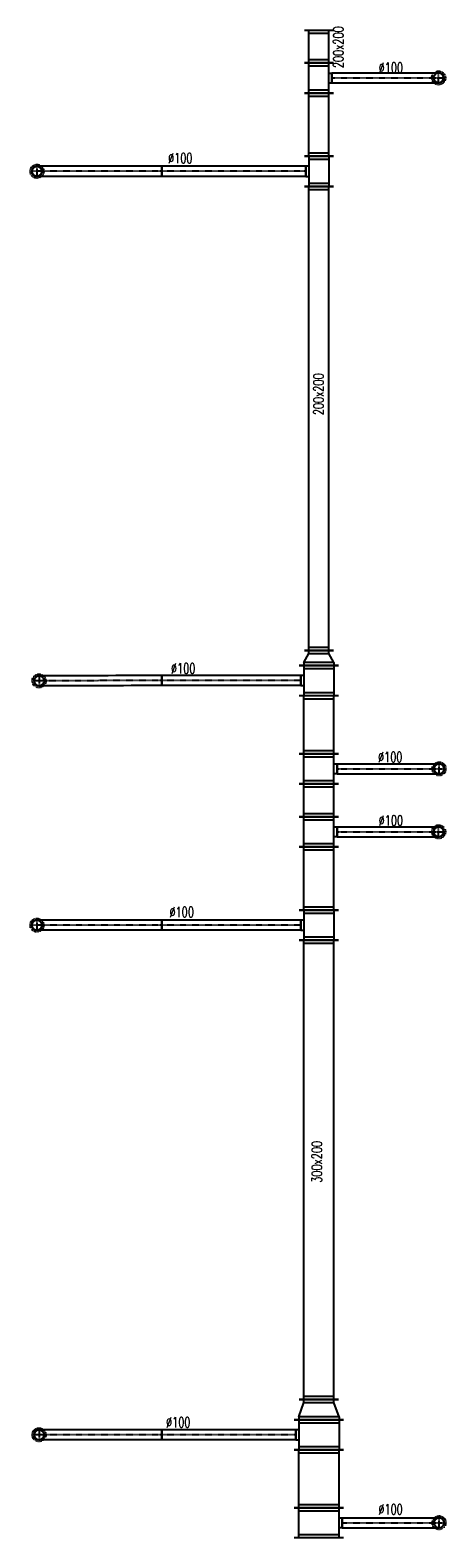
# Model space of a CAD drawing. Extents: x -7228 to 74941, y -112898 to 85621.
# Tile 193 of 256: x 22845 to 23259, y 36960 to 38460. Entities that reach past the tile are written whole.
import ezdxf

# ---------------------------------------------------------------- set-up
doc = ezdxf.new("R2010")
doc.units = 0
doc.linetypes.add('DASHDOT', pattern=[1, 0.5, -0.25, 0, -0.25])
doc.linetypes.add('DASHED', pattern=[0.75, 0.5, -0.25])
doc.layers.get('0').update_dxf_attribs({"color": 101, "linetype": 'CONTINUOUS'})
for name, color, linetype in [('E35', 6, 'CONTINUOUS'), ('FLUID-W7B', 7, 'CONTINUOUS'), ('FLUID-W7B-SYM', 7, 'CONTINUOUS'), ('m-went-opis', 86, 'CONTINUOUS')]:
    doc.layers.add(name, color=color, linetype=linetype)
doc.styles.add('tab-bud$0$ROMANS', font='romans', dxfattribs={"width": 0.7})
doc.linetypes.add('ZIGZAG', pattern='A,0.00254,-5.08,[131,ltypeshp.shx,S=5.08,R=0,X=-5.08,Y=0],-10.16,[131,ltypeshp.shx,S=5.08,R=180,X=5.08,Y=0],-5.08', length=20.32254)

# ---------------------------------------------------------------- blocks, each defined once
blk = doc.blocks.new('*U7047')
at = {"color": 4, "linetype": 'DASHED'}
blk.add_circle((0, 0), 67.5, dxfattribs=at)
at = {"color": 0, "linetype": 'ByBlock', "lineweight": -2}
blk.add_circle((0, 0), 50, dxfattribs=at)
blk = doc.blocks.new('*U7048')
at = {"color": 4, "linetype": 'DASHED'}
blk.add_circle((0, 0), 67.5, dxfattribs=at)
at = {"color": 0, "linetype": 'ByBlock', "lineweight": -2}
blk.add_circle((0, 0), 50, dxfattribs=at)
blk = doc.blocks.new('*U7049')
at = {"color": 4, "linetype": 'DASHED'}
blk.add_circle((0, 0), 67.5, dxfattribs=at)
at = {"color": 0, "linetype": 'ByBlock', "lineweight": -2}
blk.add_circle((0, 0), 50, dxfattribs=at)
blk = doc.blocks.new('*U7050')
at = {"color": 4, "linetype": 'DASHED'}
blk.add_circle((0, 0), 67.5, dxfattribs=at)
at = {"color": 0, "linetype": 'ByBlock', "lineweight": -2}
blk.add_circle((0, 0), 50, dxfattribs=at)
blk = doc.blocks.new('*U7055')
at = {"color": 4, "linetype": 'DASHED'}
blk.add_circle((0, 0), 67.5, dxfattribs=at)
at = {"color": 0, "linetype": 'ByBlock', "lineweight": -2}
blk.add_circle((0, 0), 50, dxfattribs=at)
blk = doc.blocks.new('*U7056')
at = {"color": 4, "linetype": 'DASHED'}
blk.add_circle((0, 0), 67.5, dxfattribs=at)
at = {"color": 0, "linetype": 'ByBlock', "lineweight": -2}
blk.add_circle((0, 0), 50, dxfattribs=at)
blk = doc.blocks.new('*U7057')
at = {"color": 4, "linetype": 'DASHED'}
blk.add_circle((0, 0), 67.5, dxfattribs=at)
at = {"color": 0, "linetype": 'ByBlock', "lineweight": -2}
blk.add_circle((0, 0), 50, dxfattribs=at)
blk = doc.blocks.new('*U7058')
at = {"color": 4, "linetype": 'DASHED'}
blk.add_circle((0, 0), 67.5, dxfattribs=at)
at = {"color": 0, "linetype": 'ByBlock', "lineweight": -2}
blk.add_circle((0, 0), 50, dxfattribs=at)
blk = doc.blocks.new('*U7092')
at = {"color": 1, "linetype": 'Continuous', "lineweight": -2}
for p, q in [((-150, -245), (-150, 245)), ((150, 245), (150, -245)), ((50, -230), (-50, -230))]:
    blk.add_line(p, q, dxfattribs=at)
at = {"color": 0, "linetype": 'ByBlock', "lineweight": -2}
for p, q in [((-150, 200), (150, 200)), ((-150, -200), (150, -200)), ((-50, -230), (-50, -200)), ((50, -200), (50, -230))]:
    blk.add_line(p, q, dxfattribs=at)
at = {"color": 4, "linetype": 'Continuous'}
for p, q in [((-120, -200), (-120, 200)), ((120, 200), (120, -200))]:
    blk.add_line(p, q, dxfattribs=at)
blk = doc.blocks.new('*U7093')
at = {"color": 1, "linetype": 'Continuous', "lineweight": -2}
blk.add_line((-965, -50), (-965, 50), dxfattribs=at)
at = {"color": 4, "linetype": 'DASHED', "lineweight": -2}
blk.add_arc((0, 0), 50, 90, 270, dxfattribs=at)
at = {"color": 0, "linetype": 'ByBlock', "lineweight": -2}
blk.add_arc((0, 0), 50, 270, 90, dxfattribs=at)
at = {"color": 1, "linetype": 'ZIGZAG', "lineweight": -2, "ltscale": 0.4}
for points in [[(-965, 50), (0, 50)], [(-965, -50), (0, -50)]]:
    blk.add_spline(points, degree=3, dxfattribs=at)
at = {"layer": 'FLUID-W7B-SYM', "color": 2, "linetype": 'DASHDOT'}
for p, q in [((0, -50), (0, 50)), ((0, 0), (50, 0))]:
    blk.add_line(p, q, dxfattribs=at)
at = {"layer": 'FLUID-W7B-SYM', "color": 2, "linetype": 'DASHDOT', "start_tangent": (1, 0), "end_tangent": (1, 0)}
blk.add_spline([(-965, 0), (0, 0)], degree=3, dxfattribs=at)
blk = doc.blocks.new('*U7095')
at = {"color": 1, "linetype": 'Continuous', "lineweight": -2}
for p, q in [((-287.5, -245), (-287.5, 245)), ((287.5, 245), (287.5, -245))]:
    blk.add_line(p, q, dxfattribs=at)
at = {"color": 0, "linetype": 'ByBlock', "lineweight": -2}
for p, q in [((-287.5, 200), (287.5, 200)), ((-287.5, -200), (287.5, -200))]:
    blk.add_line(p, q, dxfattribs=at)
at = {"color": 4, "linetype": 'Continuous'}
for p, q in [((-257.5, -200), (-257.5, 200)), ((257.5, 200), (257.5, -200))]:
    blk.add_line(p, q, dxfattribs=at)
blk = doc.blocks.new('*U7096')
at = {"color": 1, "linetype": 'Continuous', "lineweight": -2}
for p, q in [((-150, -245), (-150, 245)), ((150, 245), (150, -245)), ((50, -230), (-50, -230))]:
    blk.add_line(p, q, dxfattribs=at)
at = {"color": 0, "linetype": 'ByBlock', "lineweight": -2}
for p, q in [((-150, 200), (150, 200)), ((-150, -200), (150, -200)), ((-50, -200), (-50, -230)), ((50, -230), (50, -200))]:
    blk.add_line(p, q, dxfattribs=at)
at = {"color": 4, "linetype": 'Continuous'}
for p, q in [((-120, -200), (-120, 200)), ((120, 200), (120, -200))]:
    blk.add_line(p, q, dxfattribs=at)
blk = doc.blocks.new('*U7097')
at = {"color": 1, "linetype": 'Continuous', "lineweight": -2}
for p, q in [((-100, -245), (-100, 245)), ((100, 195), (100, -195))]:
    blk.add_line(p, q, dxfattribs=at)
at = {"color": 0, "linetype": 'ByBlock', "lineweight": -2}
for p, q in [((-70, 200), (-100, 200)), ((-70, 200), (70, 150)), ((70, 150), (100, 150)), ((-70, -200), (-100, -200)), ((-70, -200), (70, -150)), ((70, -150), (100, -150))]:
    blk.add_line(p, q, dxfattribs=at)
at = {"color": 4, "linetype": 'Continuous'}
for p, q in [((-70, -200), (-70, 200)), ((70, 150), (70, -150))]:
    blk.add_line(p, q, dxfattribs=at)
blk = doc.blocks.new('*U7098')
at = {"color": 1, "linetype": 'Continuous', "lineweight": -2}
for p, q in [((-666.5, -50), (-666.5, 50)), ((666.5, 50), (666.5, -50))]:
    blk.add_line(p, q, dxfattribs=at)
at = {"color": 0, "linetype": 'ByBlock', "lineweight": -2}
for p, q in [((-666.5, 50), (666.5, 50)), ((-666.5, -50), (666.5, -50))]:
    blk.add_line(p, q, dxfattribs=at)
at = {"layer": 'FLUID-W7B-SYM', "color": 2, "linetype": 'DASHDOT'}
blk.add_line((-666.5, 0), (666.5, 0), dxfattribs=at)
blk = doc.blocks.new('*U7099')
at = {"color": 1, "linetype": 'Continuous', "lineweight": -2}
blk.add_line((1221, 50), (1221, -50), dxfattribs=at)
at = {"color": 0, "linetype": 'ByBlock', "lineweight": -2}
blk.add_arc((0, 0), 50, 90, 270, dxfattribs=at)
at = {"color": 4, "linetype": 'DASHED', "lineweight": -2}
blk.add_arc((0, 0), 50, 270, 90, dxfattribs=at)
at = {"color": 1, "linetype": 'ZIGZAG', "lineweight": -2, "ltscale": 0.4}
for points in [[(1221, 50), (0, 50)], [(1221, -50), (0, -50)]]:
    blk.add_spline(points, degree=3, dxfattribs=at)
at = {"layer": 'FLUID-W7B-SYM', "color": 2, "linetype": 'DASHDOT'}
for p, q in [((0, 50), (0, -50)), ((0, 0), (-50, 0))]:
    blk.add_line(p, q, dxfattribs=at)
at = {"layer": 'FLUID-W7B-SYM', "color": 2, "linetype": 'DASHDOT', "start_tangent": (-1, 0), "end_tangent": (-1, 0)}
blk.add_spline([(1221, 0), (0, 0)], degree=3, dxfattribs=at)
blk = doc.blocks.new('*U7100')
at = {"color": 1, "linetype": 'Continuous', "lineweight": -2}
for p, q in [((-2285, -195), (-2285, 195)), ((2285, 195), (2285, -195))]:
    blk.add_line(p, q, dxfattribs=at)
at = {"color": 0, "linetype": 'ByBlock', "lineweight": -2}
for p, q in [((-2285, 150), (2285, 150)), ((-2285, -150), (2285, -150))]:
    blk.add_line(p, q, dxfattribs=at)
at = {"color": 4, "linetype": 'Continuous'}
for p, q in [((-2255, -150), (-2255, 150)), ((2255, 150), (2255, -150))]:
    blk.add_line(p, q, dxfattribs=at)
blk = doc.blocks.new('*U7101')
at = {"color": 1, "linetype": 'Continuous', "lineweight": -2}
for p, q in [((-150, -195), (-150, 195)), ((150, 195), (150, -195)), ((50, -180), (-50, -180))]:
    blk.add_line(p, q, dxfattribs=at)
at = {"color": 0, "linetype": 'ByBlock', "lineweight": -2}
for p, q in [((-150, 150), (150, 150)), ((-150, -150), (150, -150)), ((-50, -150), (-50, -180)), ((50, -180), (50, -150))]:
    blk.add_line(p, q, dxfattribs=at)
at = {"color": 4, "linetype": 'Continuous'}
for p, q in [((-120, -150), (-120, 150)), ((120, 150), (120, -150))]:
    blk.add_line(p, q, dxfattribs=at)
blk = doc.blocks.new('*U7102')
at = {"color": 1, "linetype": 'Continuous', "lineweight": -2}
for p, q in [((-314.5, -195), (-314.5, 195)), ((314.5, 195), (314.5, -195))]:
    blk.add_line(p, q, dxfattribs=at)
at = {"color": 0, "linetype": 'ByBlock', "lineweight": -2}
for p, q in [((-314.5, 150), (314.5, 150)), ((-314.5, -150), (314.5, -150))]:
    blk.add_line(p, q, dxfattribs=at)
at = {"color": 4, "linetype": 'Continuous'}
for p, q in [((-284.5, -150), (-284.5, 150)), ((284.5, 150), (284.5, -150))]:
    blk.add_line(p, q, dxfattribs=at)
blk = doc.blocks.new('*U7103')
at = {"color": 1, "linetype": 'Continuous', "lineweight": -2}
for p, q in [((-691.5, -50), (-691.5, 50)), ((691.5, 50), (691.5, -50))]:
    blk.add_line(p, q, dxfattribs=at)
at = {"color": 0, "linetype": 'ByBlock', "lineweight": -2}
for p, q in [((-691.5, 50), (691.5, 50)), ((-691.5, -50), (691.5, -50))]:
    blk.add_line(p, q, dxfattribs=at)
at = {"layer": 'FLUID-W7B-SYM', "color": 2, "linetype": 'DASHDOT'}
blk.add_line((-691.5, 0), (691.5, 0), dxfattribs=at)
blk = doc.blocks.new('*U7104')
at = {"color": 1, "linetype": 'Continuous', "lineweight": -2}
blk.add_line((1242, 50), (1242, -50), dxfattribs=at)
at = {"color": 0, "linetype": 'ByBlock', "lineweight": -2}
blk.add_arc((0, 0), 50, 90, 270, dxfattribs=at)
at = {"color": 4, "linetype": 'DASHED', "lineweight": -2}
blk.add_arc((0, 0), 50, 270, 90, dxfattribs=at)
at = {"color": 1, "linetype": 'ZIGZAG', "lineweight": -2, "ltscale": 0.4}
for points in [[(1242, 50), (0, 50)], [(1242, -50), (0, -50)]]:
    blk.add_spline(points, degree=3, dxfattribs=at)
at = {"layer": 'FLUID-W7B-SYM', "color": 2, "linetype": 'DASHDOT'}
for p, q in [((0, 0), (-50, 0)), ((0, 50), (0, -50))]:
    blk.add_line(p, q, dxfattribs=at)
at = {"layer": 'FLUID-W7B-SYM', "color": 2, "linetype": 'DASHDOT', "start_tangent": (-1, 0), "end_tangent": (-1, 0)}
blk.add_spline([(1242, 0), (0, 0)], degree=3, dxfattribs=at)
blk = doc.blocks.new('*U7105')
at = {"color": 1, "linetype": 'Continuous', "lineweight": -2}
for p, q in [((-150, -195), (-150, 195)), ((150, 195), (150, -195)), ((50, -180), (-50, -180))]:
    blk.add_line(p, q, dxfattribs=at)
at = {"color": 0, "linetype": 'ByBlock', "lineweight": -2}
for p, q in [((-150, 150), (150, 150)), ((-150, -150), (150, -150)), ((-50, -180), (-50, -150)), ((50, -150), (50, -180))]:
    blk.add_line(p, q, dxfattribs=at)
at = {"color": 4, "linetype": 'Continuous'}
for p, q in [((-120, -150), (-120, 150)), ((120, 150), (120, -150))]:
    blk.add_line(p, q, dxfattribs=at)
blk = doc.blocks.new('*U7106')
at = {"color": 1, "linetype": 'Continuous', "lineweight": -2}
for p, q in [((-163, -195), (-163, 195)), ((163, 195), (163, -195))]:
    blk.add_line(p, q, dxfattribs=at)
at = {"color": 0, "linetype": 'ByBlock', "lineweight": -2}
for p, q in [((-163, 150), (163, 150)), ((-163, -150), (163, -150))]:
    blk.add_line(p, q, dxfattribs=at)
at = {"color": 4, "linetype": 'Continuous'}
for p, q in [((-133, -150), (-133, 150)), ((133, 150), (133, -150))]:
    blk.add_line(p, q, dxfattribs=at)
blk = doc.blocks.new('*U7107')
at = {"color": 1, "linetype": 'Continuous', "lineweight": -2}
for p, q in [((-150, -195), (-150, 195)), ((150, 195), (150, -195)), ((50, -180), (-50, -180))]:
    blk.add_line(p, q, dxfattribs=at)
at = {"color": 0, "linetype": 'ByBlock', "lineweight": -2}
for p, q in [((-150, 150), (150, 150)), ((-150, -150), (150, -150)), ((-50, -180), (-50, -150)), ((50, -150), (50, -180))]:
    blk.add_line(p, q, dxfattribs=at)
at = {"color": 4, "linetype": 'Continuous'}
for p, q in [((-120, -150), (-120, 150)), ((120, 150), (120, -150))]:
    blk.add_line(p, q, dxfattribs=at)
blk = doc.blocks.new('*U7108')
at = {"color": 1, "linetype": 'Continuous', "lineweight": -2}
blk.add_line((-1011, -50), (-1011, 50), dxfattribs=at)
at = {"color": 4, "linetype": 'DASHED', "lineweight": -2}
blk.add_arc((0, 0), 50, 90, 270, dxfattribs=at)
at = {"color": 0, "linetype": 'ByBlock', "lineweight": -2}
blk.add_arc((0, 0), 50, 270, 90, dxfattribs=at)
at = {"color": 1, "linetype": 'ZIGZAG', "lineweight": -2, "ltscale": 0.4}
for points in [[(-1011, 50), (0, 50)], [(-1011, -50), (0, -50)]]:
    blk.add_spline(points, degree=3, dxfattribs=at)
at = {"layer": 'FLUID-W7B-SYM', "color": 2, "linetype": 'DASHDOT'}
for p, q in [((0, -50), (0, 50)), ((0, 0), (50, 0))]:
    blk.add_line(p, q, dxfattribs=at)
at = {"layer": 'FLUID-W7B-SYM', "color": 2, "linetype": 'DASHDOT', "start_tangent": (1, 0), "end_tangent": (1, 0)}
blk.add_spline([(-1011, 0), (0, 0)], degree=3, dxfattribs=at)
blk = doc.blocks.new('*U7109')
at = {"color": 1, "linetype": 'Continuous', "lineweight": -2}
blk.add_line((-1015, -50), (-1015, 50), dxfattribs=at)
at = {"color": 4, "linetype": 'DASHED', "lineweight": -2}
blk.add_arc((0, 0), 50, 90, 270, dxfattribs=at)
at = {"color": 0, "linetype": 'ByBlock', "lineweight": -2}
blk.add_arc((0, 0), 50, 270, 90, dxfattribs=at)
at = {"color": 1, "linetype": 'ZIGZAG', "lineweight": -2, "ltscale": 0.4}
for points in [[(-1015, 50), (0, 50)], [(-1015, -50), (0, -50)]]:
    blk.add_spline(points, degree=3, dxfattribs=at)
at = {"layer": 'FLUID-W7B-SYM', "color": 2, "linetype": 'DASHDOT'}
for p, q in [((0, -50), (0, 50)), ((0, 0), (50, 0))]:
    blk.add_line(p, q, dxfattribs=at)
at = {"layer": 'FLUID-W7B-SYM', "color": 2, "linetype": 'DASHDOT', "start_tangent": (1, 0), "end_tangent": (1, 0)}
blk.add_spline([(-1015, 0), (0, 0)], degree=3, dxfattribs=at)
blk = doc.blocks.new('*U7110')
at = {"color": 1, "linetype": 'Continuous', "lineweight": -2}
for p, q in [((-289.5, -195), (-289.5, 195)), ((289.5, 195), (289.5, -195))]:
    blk.add_line(p, q, dxfattribs=at)
at = {"color": 0, "linetype": 'ByBlock', "lineweight": -2}
for p, q in [((-289.5, 150), (289.5, 150)), ((-289.5, -150), (289.5, -150))]:
    blk.add_line(p, q, dxfattribs=at)
at = {"color": 4, "linetype": 'Continuous'}
for p, q in [((-259.5, -150), (-259.5, 150)), ((259.5, 150), (259.5, -150))]:
    blk.add_line(p, q, dxfattribs=at)
blk = doc.blocks.new('*U7111')
at = {"color": 1, "linetype": 'Continuous', "lineweight": -2}
for p, q in [((-150, -195), (-150, 195)), ((150, 195), (150, -195)), ((50, -180), (-50, -180))]:
    blk.add_line(p, q, dxfattribs=at)
at = {"color": 0, "linetype": 'ByBlock', "lineweight": -2}
for p, q in [((-150, 150), (150, 150)), ((-150, -150), (150, -150)), ((-50, -150), (-50, -180)), ((50, -180), (50, -150))]:
    blk.add_line(p, q, dxfattribs=at)
at = {"color": 4, "linetype": 'Continuous'}
for p, q in [((-120, -150), (-120, 150)), ((120, 150), (120, -150))]:
    blk.add_line(p, q, dxfattribs=at)
blk = doc.blocks.new('*U7112')
at = {"color": 1, "linetype": 'Continuous', "lineweight": -2}
for p, q in [((-75, -195), (-75, 195)), ((75, 145), (75, -145))]:
    blk.add_line(p, q, dxfattribs=at)
at = {"color": 0, "linetype": 'ByBlock', "lineweight": -2}
for p, q in [((-45, 150), (-75, 150)), ((-45, 150), (45, 100)), ((45, 100), (75, 100)), ((-45, -150), (45, -100)), ((45, -100), (75, -100)), ((-45, -150), (-75, -150))]:
    blk.add_line(p, q, dxfattribs=at)
at = {"color": 4, "linetype": 'Continuous'}
for p, q in [((-45, -150), (-45, 150)), ((45, 100), (45, -100))]:
    blk.add_line(p, q, dxfattribs=at)
blk = doc.blocks.new('*U7113')
at = {"color": 1, "linetype": 'Continuous', "lineweight": -2}
for p, q in [((-2308.5, -145), (-2308.5, 145)), ((2308.5, 145), (2308.5, -145))]:
    blk.add_line(p, q, dxfattribs=at)
at = {"color": 0, "linetype": 'ByBlock', "lineweight": -2}
for p, q in [((-2308.5, 100), (2308.5, 100)), ((-2308.5, -100), (2308.5, -100))]:
    blk.add_line(p, q, dxfattribs=at)
at = {"color": 4, "linetype": 'Continuous'}
for p, q in [((-2278.5, -100), (-2278.5, 100)), ((2278.5, 100), (2278.5, -100))]:
    blk.add_line(p, q, dxfattribs=at)
blk = doc.blocks.new('*U7114')
at = {"color": 1, "linetype": 'Continuous', "lineweight": -2}
for p, q in [((-691.5, -50), (-691.5, 50)), ((691.5, 50), (691.5, -50))]:
    blk.add_line(p, q, dxfattribs=at)
at = {"color": 0, "linetype": 'ByBlock', "lineweight": -2}
for p, q in [((-691.5, 50), (691.5, 50)), ((-691.5, -50), (691.5, -50))]:
    blk.add_line(p, q, dxfattribs=at)
at = {"layer": 'FLUID-W7B-SYM', "color": 2, "linetype": 'DASHDOT'}
blk.add_line((-691.5, 0), (691.5, 0), dxfattribs=at)
blk = doc.blocks.new('*U7115')
at = {"color": 1, "linetype": 'Continuous', "lineweight": -2}
blk.add_line((1221, 54), (1221, -46), dxfattribs=at)
at = {"color": 0, "linetype": 'ByBlock', "lineweight": -2}
blk.add_arc((0, 0), 50, 90.2496, 270.2496, dxfattribs=at)
at = {"color": 4, "linetype": 'DASHED', "lineweight": -2}
blk.add_arc((0, 0), 50, 270.2496, 90.2496, dxfattribs=at)
at = {"color": 1, "linetype": 'ZIGZAG', "lineweight": -2, "ltscale": 0.4}
for points in [[(1221, 54), (0, 50)], [(1221, -46), (0, -50)]]:
    blk.add_spline(points, degree=3, dxfattribs=at)
at = {"layer": 'FLUID-W7B-SYM', "color": 2, "linetype": 'DASHDOT'}
for p, q in [((0, 50), (0, -50)), ((0, 0), (-50, 0))]:
    blk.add_line(p, q, dxfattribs=at)
at = {"layer": 'FLUID-W7B-SYM', "color": 2, "linetype": 'DASHDOT', "start_tangent": (-1, 0), "end_tangent": (-0.999991, -0.004356)}
blk.add_spline([(1221, 4), (0, 0)], degree=3, dxfattribs=at)
blk = doc.blocks.new('*U7116')
at = {"color": 1, "linetype": 'Continuous', "lineweight": -2}
for p, q in [((-150, -145), (-150, 145)), ((150, 145), (150, -145)), ((50, -130), (-50, -130))]:
    blk.add_line(p, q, dxfattribs=at)
at = {"color": 0, "linetype": 'ByBlock', "lineweight": -2}
for p, q in [((-150, 100), (150, 100)), ((-150, -100), (150, -100)), ((-50, -100), (-50, -130)), ((50, -130), (50, -100))]:
    blk.add_line(p, q, dxfattribs=at)
at = {"color": 4, "linetype": 'Continuous'}
for p, q in [((-120, -100), (-120, 100)), ((120, 100), (120, -100))]:
    blk.add_line(p, q, dxfattribs=at)
blk = doc.blocks.new('*U7117')
at = {"color": 1, "linetype": 'Continuous', "lineweight": -2}
for p, q in [((-314, -145), (-314, 145)), ((314, 145), (314, -145))]:
    blk.add_line(p, q, dxfattribs=at)
at = {"color": 0, "linetype": 'ByBlock', "lineweight": -2}
for p, q in [((-314, 100), (314, 100)), ((-314, -100), (314, -100))]:
    blk.add_line(p, q, dxfattribs=at)
at = {"color": 4, "linetype": 'Continuous'}
for p, q in [((-284, -100), (-284, 100)), ((284, 100), (284, -100))]:
    blk.add_line(p, q, dxfattribs=at)
blk = doc.blocks.new('*U7118')
at = {"color": 1, "linetype": 'Continuous', "lineweight": -2}
for p, q in [((-716.5, -50), (-716.5, 50)), ((716.5, 50), (716.5, -50))]:
    blk.add_line(p, q, dxfattribs=at)
at = {"color": 0, "linetype": 'ByBlock', "lineweight": -2}
for p, q in [((-716.5, 50), (716.5, 50)), ((-716.5, -50), (716.5, -50))]:
    blk.add_line(p, q, dxfattribs=at)
at = {"layer": 'FLUID-W7B-SYM', "color": 2, "linetype": 'DASHDOT'}
blk.add_line((-716.5, 0), (716.5, 0), dxfattribs=at)
blk = doc.blocks.new('*U7119')
at = {"color": 1, "linetype": 'Continuous', "lineweight": -2}
blk.add_line((1242, 50), (1242, -50), dxfattribs=at)
at = {"color": 0, "linetype": 'ByBlock', "lineweight": -2}
blk.add_arc((0, 0), 50, 90.0288, 270.0288, dxfattribs=at)
at = {"color": 4, "linetype": 'DASHED', "lineweight": -2}
blk.add_arc((0, 0), 50, 270.0288, 90.0288, dxfattribs=at)
at = {"color": 1, "linetype": 'ZIGZAG', "lineweight": -2, "ltscale": 0.4}
for points in [[(1242, 50), (0, 50)], [(1242, -50), (0, -50)]]:
    blk.add_spline(points, degree=3, dxfattribs=at)
at = {"layer": 'FLUID-W7B-SYM', "color": 2, "linetype": 'DASHDOT'}
for p, q in [((0, 0), (-50, 0)), ((0, 50), (0, -50))]:
    blk.add_line(p, q, dxfattribs=at)
at = {"layer": 'FLUID-W7B-SYM', "color": 2, "linetype": 'DASHDOT', "start_tangent": (-1, 0), "end_tangent": (-1, -0.000502)}
blk.add_spline([(1242, 0), (0, 0)], degree=3, dxfattribs=at)
blk = doc.blocks.new('*U7120')
at = {"color": 1, "linetype": 'Continuous', "lineweight": -2}
for p, q in [((-150, -145), (-150, 145)), ((150, 145), (150, -145)), ((50, -130), (-50, -130))]:
    blk.add_line(p, q, dxfattribs=at)
at = {"color": 0, "linetype": 'ByBlock', "lineweight": -2}
for p, q in [((-150, 100), (150, 100)), ((-150, -100), (150, -100)), ((-50, -130), (-50, -100)), ((50, -100), (50, -130))]:
    blk.add_line(p, q, dxfattribs=at)
at = {"color": 4, "linetype": 'Continuous'}
for p, q in [((-120, -100), (-120, 100)), ((120, 100), (120, -100))]:
    blk.add_line(p, q, dxfattribs=at)
blk = doc.blocks.new('*U7121')
at = {"color": 1, "linetype": 'Continuous', "lineweight": -2}
blk.add_line((-1061, -50), (-1061, 50), dxfattribs=at)
at = {"color": 4, "linetype": 'DASHED', "lineweight": -2}
blk.add_arc((0, 0), 50, 90.0252, 270.0252, dxfattribs=at)
at = {"color": 0, "linetype": 'ByBlock', "lineweight": -2}
blk.add_arc((0, 0), 50, 270.0252, 90.0252, dxfattribs=at)
at = {"color": 1, "linetype": 'ZIGZAG', "lineweight": -2, "ltscale": 0.4}
for points in [[(-1061, 50), (0, 50)], [(-1061, -50), (0, -50)]]:
    blk.add_spline(points, degree=3, dxfattribs=at)
at = {"layer": 'FLUID-W7B-SYM', "color": 2, "linetype": 'DASHDOT'}
for p, q in [((0, -50), (0, 50)), ((0, 0), (50, 0))]:
    blk.add_line(p, q, dxfattribs=at)
at = {"layer": 'FLUID-W7B-SYM', "color": 2, "linetype": 'DASHDOT', "start_tangent": (1, 0), "end_tangent": (1, 0.00044)}
blk.add_spline([(-1061, 0), (0, 0)], degree=3, dxfattribs=at)
blk = doc.blocks.new('*U7122')
at = {"color": 1, "linetype": 'Continuous', "lineweight": -2}
for p, q in [((-163, -145), (-163, 145)), ((163, 145), (163, -145))]:
    blk.add_line(p, q, dxfattribs=at)
at = {"color": 0, "linetype": 'ByBlock', "lineweight": -2}
for p, q in [((-163, 100), (163, 100)), ((-163, -100), (163, -100))]:
    blk.add_line(p, q, dxfattribs=at)
at = {"color": 4, "linetype": 'Continuous'}
for p, q in [((-133, -100), (-133, 100)), ((133, 100), (133, -100))]:
    blk.add_line(p, q, dxfattribs=at)
blk = doc.blocks.new('A$C57440DA0')
at = {"layer": 'FLUID-W7B', "color": 1, "linetype": 'Continuous'}
for name, p, xscale, yscale, zscale, rotation in [('*U7122', (4884, -1273.3), 0.1, 0.1, 0.1, 90), ('*U7120', (4884, -1304.6), 0.09999999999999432, 0.09999999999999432, 0.1, 90), ('*U7121', (5003.1, -1304.5), 0.1, 0.1, 0.1, 359.9999999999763), ('*U7117', (4884, -1351), 0.1, 0.1, 0.1, 90), ('*U7118', (4799.3, -1397.4), 0.1, 0.1, 0.1, 180.0000000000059), ('*U7116', (4884, -1397.4), 0.09999999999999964, 0.09999999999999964, 0.1, 270.0000000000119), ('*U7113', (4884, -1643.2), 0.1, 0.1, 0.1, 90), ('*U7112', (4884, -1881.6), 0.1, 0.1, 0.1, 90), ('*U7111', (4884, -1904.1, 3630), 0.1000000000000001, 0.1000000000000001, 0.09999999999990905, 270.0000000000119), ('*U7114', (4796.8, -1904.1), 0.1, 0.1, 0.1, 180.0000000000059), ('*U7110', (4884, -1948), 0.1, 0.1, 0.1, 90), ('*U7107', (4884, -1991.9), 0.09999999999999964, 0.09999999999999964, 0.1, 90), ('*U7109', (5003.5, -1991.9), 0.1, 0.1, 0.1, 359.9999999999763), ('*U7106', (4884, -2023.2), 0.1, 0.1, 0.1, 90), ('*U7105', (4884, -2054.5), 0.1000000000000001, 0.1000000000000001, 0.1, 90), ('*U7108', (5003.1, -2054.5), 0.1, 0.1, 0.1, 359.9999999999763), ('*U7102', (4884, -2101), 0.1, 0.1, 0.1, 90), ('*U7103', (4796.8, -2147.4), 0.1, 0.1, 0.1, 180.0000000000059), ('*U7101', (4884, -2147.4), 0.09999999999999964, 0.09999999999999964, 0.1, 270.0000000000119), ('*U7100', (4884, -2390.9), 0.1, 0.1, 0.1, 90), ('*U7097', (4884, -2629.4), 0.1, 0.1, 0.1, 90), ('*U7096', (4884, -2654.4), 0.09999999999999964, 0.09999999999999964, 0.1, 270.0000000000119), ('*U7098', (4794.3, -2654.4), 0.1, 0.1, 0.1, 179.9999999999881), ('*U7095', (4884, -2698.2), 0.1, 0.1, 0.1, 89.99999999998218), ('*U7092', (4884, -2741.9), 0.1000000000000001, 0.1000000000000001, 0.1, 89.99999999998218), ('*U7093', (5003.5, -2741.9), 0.1, 0.1, 0.1, 359.9999999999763)]:
    blk.add_blockref(name, p, dxfattribs=dict(at, xscale=xscale, yscale=yscale, zscale=zscale, rotation=rotation))
at = {"layer": 'FLUID-W7B', "color": 1, "linetype": 'Continuous', "zscale": 0.1}
for name, p, xscale, yscale in [('*U7058', (5003.1, -1304.5), 0.1000000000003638, 0.1000000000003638), ('*U7050', (4603.5, -1397.4), 0.1000000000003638, 0.1000000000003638), ('*U7119', (4603.5, -1397.4), 0.1, 0.1), ('*U7049', (4605.6, -1904.4), 0.1000000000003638, 0.1000000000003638), ('*U7115', (4605.6, -1904.4), 0.1, 0.1), ('*U7057', (5003.5, -1991.9), 0.1000000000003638, 0.1000000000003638), ('*U7056', (5003.1, -2054.5), 0.1000000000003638, 0.1000000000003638), ('*U7048', (4603.5, -2147.4), 0.1000000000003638, 0.1000000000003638), ('*U7104', (4603.5, -2147.4), 0.1, 0.1), ('*U7047', (4605.6, -2654.4), 0.1000000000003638, 0.1000000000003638), ('*U7099', (4605.6, -2654.4), 0.1, 0.1), ('*U7055', (5003.5, -2741.9), 0.1000000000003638, 0.1000000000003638)]:
    blk.add_blockref(name, p, dxfattribs=dict(at, xscale=xscale, yscale=yscale))
at = {"layer": 'm-went-opis', "style": 'tab-bud$0$ROMANS', "width": 0.7}
for s, rotation, p in [('200x200', 90, (4908.4, -1294.7)), ('%%c100', 360, (4943.4, -1299.4, 0)), ('%%c100', 360, (4734, -1389.3, 0)), ('200x200', 90, (4888.6, -1640)), ('%%c100', 360, (4736.8, -1897, 0)), ('%%c100', 360, (4942.8, -1985.2, 0)), ('%%c100', 360, (4943.4, -2048.3, 0)), ('%%c100', 360, (4735.4, -2139.4, 0)), ('300x200', 90, (4887, -2403.6)), ('%%c100', 360, (4731.9, -2647, 0)), ('%%c100', 360, (4943.2, -2733.6, 0))]:
    blk.add_text(s, height=10.11, rotation=rotation, dxfattribs=at).set_placement(p)

msp = doc.modelspace()

# ---------------------------------------------------------------- block references
at = {"layer": 'E35'}
msp.add_blockref('A$C57440DA0', (18248.5, 39716.472), dxfattribs=at)

doc.saveas('drawing.dxf')
